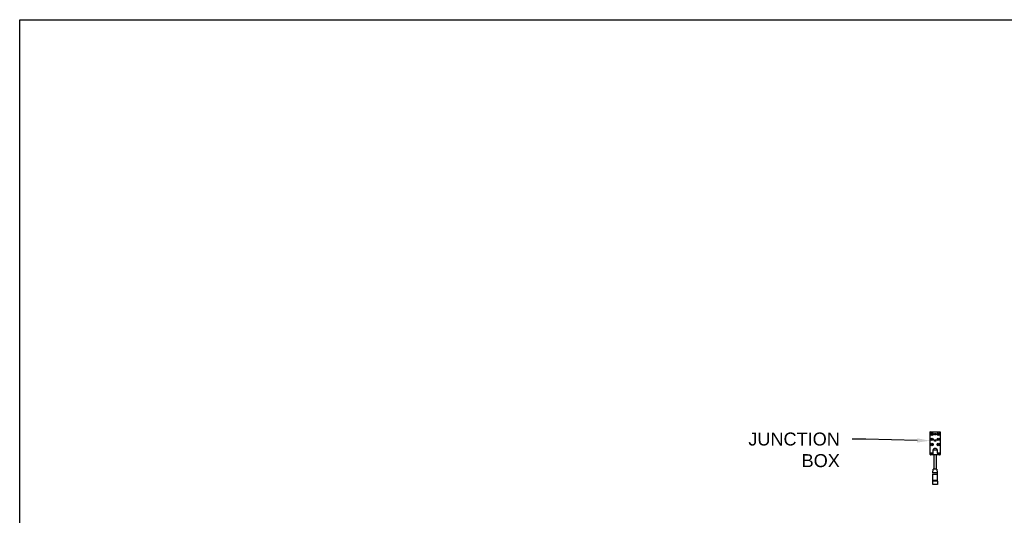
# Model space of a CAD drawing. Header units: inches. Extents: x 170 to 288, y 234 to 248.
# Tile 245 of 256: x 218.92 to 226.04, y 243.6 to 247.18. Entities that reach past the tile are written whole.
import ezdxf
from ezdxf import colors
from ezdxf.entities.mleader import LeaderData, LeaderLine
from ezdxf.math import Vec2, Vec3

# ---------------------------------------------------------------- set-up
doc = ezdxf.new("R2010")
doc.units = ezdxf.units.IN
doc.header["$LTSCALE"] = 0.25
doc.header["$MEASUREMENT"] = 0
doc.layers.add('ANNOTATIONS', color=1, linetype='Continuous')
doc.layers.add('STANDARD Z GUIDE MOTOR LH', color=7, linetype='Continuous')
doc.styles.add('ARIAL', font='arial.ttf', dxfattribs={"height": 0.09375})

msp = doc.modelspace()

# ---------------------------------------------------------------- linework, layer by layer
at = {"layer": 'defpoints'}
msp.add_lwpolyline([(238.38533, 234.44685), (218.91545, 234.44685), (218.91545, 247.18196), (238.38533, 247.18196)], close=True, dxfattribs=at)
at = {"layer": 'STANDARD Z GUIDE MOTOR LH'}
for p, q in [((225.49894, 244.03799), (225.49925, 244.2016)), ((225.49947, 244.04689), (225.49976, 244.20109)), ((225.49976, 244.20212), (225.5714, 244.20198)), ((225.50027, 244.2016), (225.57089, 244.20147)), ((225.5173, 244.18475), (225.51729, 244.18339)), ((225.51729, 244.18339), (225.51808, 244.18338)), ((225.51806, 244.18475), (225.5173, 244.18475)), ((225.5714, 244.20096), (225.57111, 244.04676)), ((225.57191, 244.20147), (225.57161, 244.03785)), ((225.54047, 244.07957), (225.53024, 244.07958)), ((225.51849, 244.04634), (225.49998, 244.04638)), ((225.51847, 244.03423), (225.50265, 244.03426)), ((225.51361, 244.03731), (225.50525, 244.03733)), ((225.50527, 244.0433), (225.51362, 244.04328)), ((225.51849, 244.04634), (225.51847, 244.03423)), ((225.51853, 244.06835), (225.51849, 244.04634)), ((225.52486, 244.03332), (225.52486, 244.03422)), ((225.5286, 243.93097), (225.52879, 244.03331)), ((225.54175, 244.03329), (225.54156, 243.93094)), ((225.54567, 244.03418), (225.54567, 244.03328)), ((225.55209, 244.04628), (225.55207, 244.03417)), ((225.56789, 244.03414), (225.55207, 244.03417)), ((225.55209, 244.04628), (225.55213, 244.06829)), ((225.5706, 244.04625), (225.55209, 244.04628)), ((225.5653, 244.03722), (225.55694, 244.03723)), ((225.55695, 244.0432), (225.56531, 244.04319)), ((225.51893, 243.84911), (225.51901, 243.89175)), ((225.51939, 243.90526), (225.52177, 243.93005)), ((225.54838, 243.93), (225.55067, 243.9052)), ((225.551, 243.89169), (225.55093, 243.84905)), ((225.51747, 243.82045), (225.51752, 243.84515)), ((225.51752, 243.84515), (225.51893, 243.84911)), ((225.55093, 243.84905), (225.55232, 243.84509)), ((225.55232, 243.84509), (225.55227, 243.82039))]:
    msp.add_line(p, q, dxfattribs=at)
at = {"layer": 'STANDARD Z GUIDE MOTOR LH', "flags": 128}
for points in [[(225.55207, 244.03417), (225.55182, 244.03417), (225.55106, 244.03417), (225.54982, 244.03418), (225.54814, 244.03418), (225.54607, 244.03418), (225.54367, 244.03419), (225.54102, 244.03419), (225.53819, 244.0342), (225.53527, 244.0342), (225.53235, 244.03421), (225.52952, 244.03421), (225.52687, 244.03422), (225.52447, 244.03422), (225.5224, 244.03423), (225.52072, 244.03423), (225.51948, 244.03423), (225.51872, 244.03423), (225.51847, 244.03423)], [(225.55213, 244.06829), (225.55188, 244.06829), (225.55112, 244.06829), (225.54988, 244.06829), (225.5482, 244.06829), (225.54613, 244.0683), (225.54373, 244.0683), (225.54108, 244.06831), (225.53825, 244.06831), (225.53533, 244.06832), (225.53242, 244.06832), (225.52959, 244.06833), (225.52693, 244.06833), (225.52453, 244.06834), (225.52246, 244.06834), (225.52078, 244.06834), (225.51954, 244.06835), (225.51879, 244.06835), (225.51853, 244.06835)], [(225.53527, 244.0333), (225.53303, 244.0333), (225.5309, 244.03331), (225.52897, 244.03331), (225.52734, 244.03331), (225.52608, 244.03332), (225.52524, 244.03332), (225.52488, 244.03332), (225.52486, 244.03332)], [(225.54567, 244.03328), (225.54566, 244.03328), (225.54529, 244.03328), (225.54446, 244.03328), (225.5432, 244.03328), (225.54157, 244.03329), (225.53964, 244.03329), (225.5375, 244.03329), (225.53527, 244.0333)], [(225.53501, 243.89172), (225.53223, 243.89173), (225.52953, 243.89173), (225.52701, 243.89174), (225.52472, 243.89174), (225.52275, 243.89175), (225.52115, 243.89175), (225.51997, 243.89175), (225.51925, 243.89175), (225.51901, 243.89175)], [(225.53503, 243.90523), (225.53232, 243.90524), (225.52968, 243.90524), (225.52721, 243.90525), (225.52498, 243.90525), (225.52305, 243.90525), (225.52149, 243.90526), (225.52034, 243.90526), (225.51963, 243.90526), (225.51939, 243.90526)], [(225.53508, 243.93003), (225.53256, 243.93003), (225.53013, 243.93003), (225.52788, 243.93004), (225.5259, 243.93004), (225.52424, 243.93005), (225.52297, 243.93005), (225.52215, 243.93005), (225.52179, 243.93005), (225.52177, 243.93005)], [(225.53508, 243.93095), (225.53268, 243.93096), (225.53038, 243.93096), (225.52825, 243.93097), (225.52639, 243.93097), (225.52486, 243.93097), (225.52373, 243.93097), (225.52303, 243.93098), (225.52279, 243.93098)], [(225.551, 243.89169), (225.55076, 243.8917), (225.55004, 243.8917), (225.54886, 243.8917), (225.54726, 243.8917), (225.54529, 243.89171), (225.54301, 243.89171), (225.54048, 243.89171), (225.53778, 243.89172), (225.53501, 243.89172)], [(225.55067, 243.9052), (225.55043, 243.9052), (225.54973, 243.9052), (225.54857, 243.90521), (225.54701, 243.90521), (225.54508, 243.90521), (225.54285, 243.90522), (225.54038, 243.90522), (225.53775, 243.90523), (225.53503, 243.90523)], [(225.54736, 243.93093), (225.54713, 243.93093), (225.54643, 243.93093), (225.54529, 243.93093), (225.54377, 243.93094), (225.5419, 243.93094), (225.53978, 243.93094), (225.53748, 243.93095), (225.53508, 243.93095)], [(225.54838, 243.93), (225.54837, 243.93), (225.54801, 243.93), (225.54718, 243.93), (225.54591, 243.93001), (225.54426, 243.93001), (225.54227, 243.93001), (225.54002, 243.93002), (225.53759, 243.93002), (225.53508, 243.93003)], [(225.53487, 243.82042), (225.53201, 243.82043), (225.52922, 243.82043), (225.52659, 243.82044), (225.52419, 243.82044), (225.52207, 243.82044), (225.52031, 243.82045), (225.51894, 243.82045), (225.51801, 243.82045), (225.51753, 243.82045), (225.51747, 243.82045)], [(225.53492, 243.84512), (225.53206, 243.84513), (225.52927, 243.84513), (225.52664, 243.84514), (225.52423, 243.84514), (225.52212, 243.84514), (225.52035, 243.84515), (225.51899, 243.84515), (225.51805, 243.84515), (225.51758, 243.84515), (225.51752, 243.84515)], [(225.53764, 243.81939), (225.5321, 243.8194), (225.52942, 243.81941), (225.52689, 243.81941), (225.52458, 243.81942), (225.52258, 243.81942), (225.52093, 243.81942), (225.51968, 243.81943), (225.51886, 243.81943), (225.51851, 243.81943), (225.5185, 243.81943)], [(225.5377, 243.84908), (225.53215, 243.84909), (225.52945, 243.84909), (225.52693, 243.8491), (225.52464, 243.8491), (225.52267, 243.8491), (225.52107, 243.84911), (225.51989, 243.84911), (225.51917, 243.84911), (225.51893, 243.84911)], [(225.55227, 243.82039), (225.55221, 243.82039), (225.55174, 243.82039), (225.55081, 243.82039), (225.54944, 243.82039), (225.54767, 243.8204), (225.54556, 243.8204), (225.54315, 243.82041), (225.54052, 243.82041), (225.53774, 243.82042), (225.53487, 243.82042)], [(225.55232, 243.84509), (225.55226, 243.84509), (225.55179, 243.84509), (225.55085, 243.84509), (225.54948, 243.84509), (225.54772, 243.8451), (225.54561, 243.8451), (225.5432, 243.8451), (225.54057, 243.84511), (225.53778, 243.84511), (225.53492, 243.84512)], [(225.55125, 243.81937), (225.55123, 243.81937), (225.55088, 243.81937), (225.55007, 243.81937), (225.54882, 243.81937), (225.54716, 243.81937), (225.54516, 243.81938), (225.54286, 243.81938), (225.54033, 243.81939), (225.53764, 243.81939)], [(225.55093, 243.84905), (225.55068, 243.84905), (225.54996, 243.84905), (225.54878, 243.84905), (225.54718, 243.84906), (225.54521, 243.84906), (225.54293, 243.84907), (225.5404, 243.84907), (225.5377, 243.84908)]]:
    msp.add_lwpolyline(points, dxfattribs=at)
at = {"layer": 'STANDARD Z GUIDE MOTOR LH'}
for centre, radius in [((225.51262, 244.14648), 0.00913), ((225.51269, 244.18401), 0.00913), ((225.51262, 244.14648), 0.00785), ((225.51269, 244.18401), 0.00785), ((225.51262, 244.14648), 0.00542), ((225.50991, 244.1492), 0.000853), ((225.50997, 244.1813), 0.000853), ((225.50998, 244.18673), 0.000853), ((225.51262, 244.14648), 0.000853), ((225.51269, 244.18401), 0.000853), ((225.51534, 244.14919), 0.000853), ((225.5154, 244.18129), 0.000853), ((225.51541, 244.18672), 0.000853), ((225.53555, 244.18388), 0.00536), ((225.53555, 244.18388), 0.00292), ((225.55833, 244.1464), 0.00913), ((225.5584, 244.18393), 0.00913), ((225.55833, 244.1464), 0.00785), ((225.5584, 244.18393), 0.00785), ((225.55833, 244.1464), 0.00542), ((225.5584, 244.18393), 0.00542), ((225.55563, 244.14912), 0.000853), ((225.55569, 244.18122), 0.000853), ((225.5557, 244.18664), 0.000853), ((225.55833, 244.1464), 0.000853), ((225.5584, 244.18393), 0.000853), ((225.56105, 244.14911), 0.000853), ((225.56111, 244.18121), 0.000853), ((225.56112, 244.18663), 0.000853), ((225.51255, 244.10896), 0.00913), ((225.51255, 244.10896), 0.00785), ((225.51255, 244.10896), 0.00542), ((225.50983, 244.10625), 0.000853), ((225.50984, 244.11167), 0.000853), ((225.5099, 244.14378), 0.000853), ((225.51255, 244.10896), 0.000853), ((225.51526, 244.10624), 0.000853), ((225.51527, 244.11166), 0.000853), ((225.51533, 244.14377), 0.000853), ((225.53546, 244.13817), 0.00536), ((225.53546, 244.13817), 0.00292), ((225.55827, 244.10887), 0.00913), ((225.55827, 244.10887), 0.00785), ((225.55827, 244.10887), 0.00542), ((225.55555, 244.10617), 0.000853), ((225.55556, 244.11159), 0.000853), ((225.55562, 244.14369), 0.000853), ((225.55827, 244.10887), 0.000853), ((225.56097, 244.10615), 0.000853), ((225.56098, 244.11158), 0.000853), ((225.56104, 244.14368), 0.000853)]:
    msp.add_circle(centre, radius, dxfattribs=at)
for centre, radius, start, end in [((225.49976, 244.2016), 0.000512, 89.893812, 179.893812), ((225.50027, 244.20109), 0.000512, 89.893812, 179.893812), ((225.51269, 244.18401), 0.00542, 7.827405, 353.373984), ((225.57089, 244.20096), 0.000512, 359.893812, 89.893812), ((225.5714, 244.20147), 0.000512, 359.893812, 89.893812), ((225.53125, 244.06682), 0.01281, 94.528623, 173.129291), ((225.53943, 244.06682), 0.01279, 6.6018, 85.315533), ((225.50266, 244.03798), 0.00372, 179.893812, 269.893812), ((225.49998, 244.04689), 0.000512, 179.893812, 269.893812), ((225.50526, 244.04031), 0.00299, 89.893812, 269.893812), ((225.51362, 244.0403), 0.00299, 269.893812, 89.893812), ((225.55694, 244.04022), 0.00299, 89.893812, 269.893812), ((225.5653, 244.0402), 0.00299, 269.893812, 89.893812), ((225.56789, 244.03786), 0.00372, 269.893812, 359.893812), ((225.5706, 244.04676), 0.000512, 269.893812, 359.893812), ((225.49997, 243.89906), 0.02038, 339.010203, 17.718399), ((225.52279, 243.92995), 0.00102, 89.893812, 174.517106), ((225.54736, 243.92991), 0.00102, 5.270517, 89.893812), ((225.57006, 243.89893), 0.02038, 162.069225, 200.777421), ((225.5185, 243.82045), 0.00102, 179.893812, 269.893812), ((225.55125, 243.82039), 0.00102, 269.893812, 359.893812)]:
    msp.add_arc(centre, radius, start, end, dxfattribs=at)

# ---------------------------------------------------------------- leaders
at = {"layer": 'ANNOTATIONS'}
ml = msp.add_multileader_mtext('Standard', dxfattribs=at)
ml.set_content('JUNCTION\\PBOX', color=256, style='ARIAL')
ml.set_leader_properties()
ml.build(insert=Vec2(0, 0))
ml.multileader.update_dxf_attribs({"dogleg_length": 0.36, "arrow_head_size": 0.09375})
ctx = ml.context
ctx.base_point, ctx.char_height, ctx.arrow_head_size, ctx.landing_gap_size, ctx.plane_origin = Vec3(224.10841, 244.14805), 0.09375, 0.09375, 0.09, Vec3(225.83825, 243.98551)
ctx.text_align_type = 2
notes = []
notes.append((ctx, [(0, (1, 1, 0), (225.03418, 244.14805), (-1, 0), 0.09796, [(0, [(225.49913, 244.13641)], 0, [])])]))
ctx.mtext.insert, ctx.mtext.alignment, ctx.mtext.flow_direction = Vec3(224.84622, 244.19573), 3, 5
for ctx, leaders in notes:
    for number, flags, end, landing, length, lines in leaders:
        leader = LeaderData()
        leader.index, (leader.has_last_leader_line, leader.has_dogleg_vector, leader.attachment_direction) = number, flags
        leader.last_leader_point, leader.dogleg_vector, leader.dogleg_length = Vec3(end), Vec3(landing), length
        for number, points, colour, breaks in lines:
            line = LeaderLine()
            line.index, line.vertices, line.color, line.breaks = number, Vec3.list(points), colors.encode_raw_color(colour), breaks
            leader.lines.append(line)
        ctx.leaders.append(leader)

doc.saveas('drawing.dxf')
